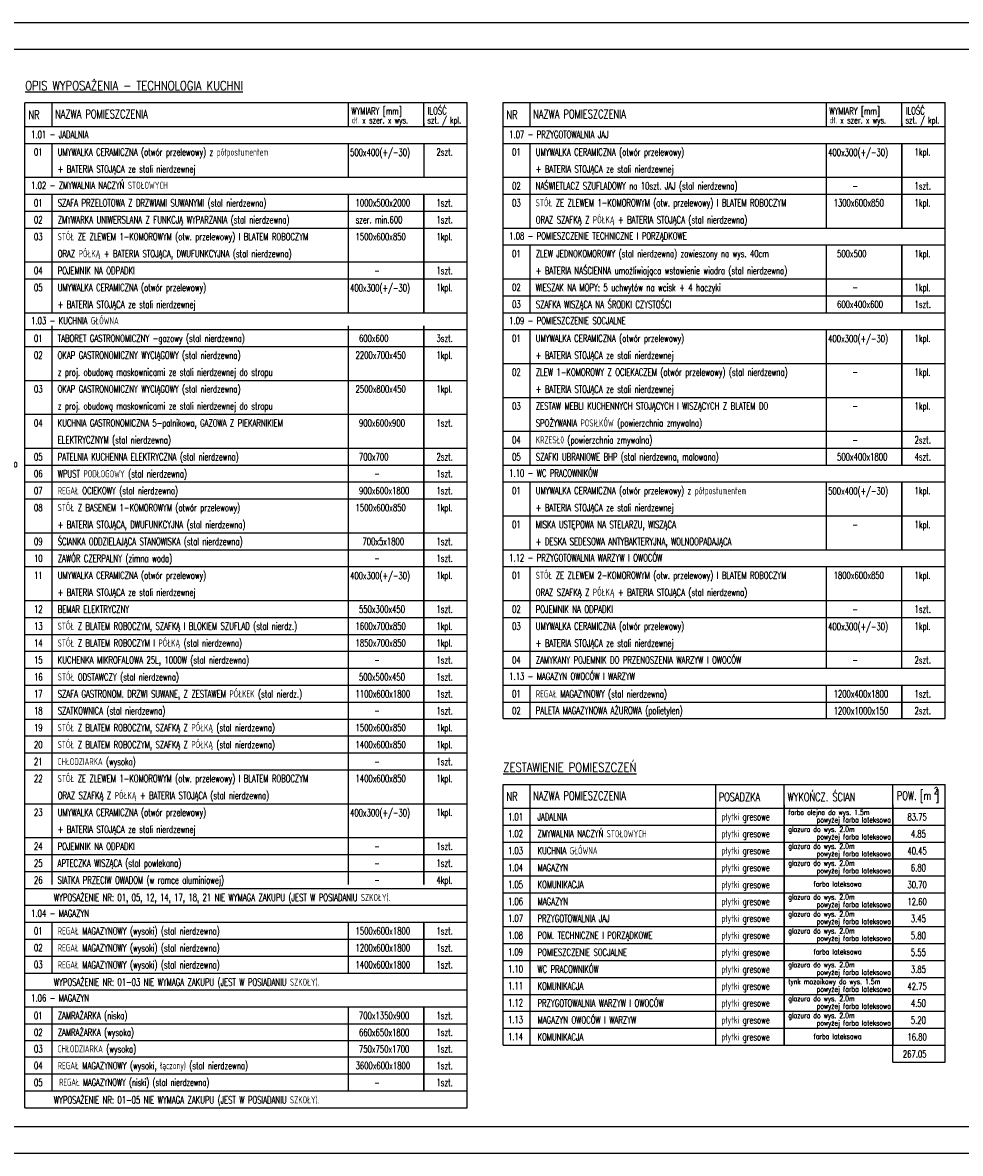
# Model space of a CAD drawing. Header units: millimetres. Extents: x 31969 to 285678, y -69766 to -1123.
# Tile 94 of 176: x 143957 to 146420, y -12023 to -9053. Entities that reach past the tile are written whole.
import ezdxf

# ---------------------------------------------------------------- set-up
doc = ezdxf.new("R2010")
doc.units = ezdxf.units.MM
doc.linetypes.add('ACAD_ISO02W100', pattern=[15, 12, -3])
for name, color, linetype in [('a-opis 1', 3, 'Continuous'), ('a-opis 2', 1, 'Continuous'), ('a-opis 3', 15, 'Continuous'), ('a-opis technologii 2', 12, 'Continuous'), ('a-ramka', 7, 'Continuous')]:
    doc.layers.add(name, color=color, linetype=linetype)
doc.styles.add('IREK', font='simplex.shx', dxfattribs={"width": 0.8})
doc.styles.add('RS01507', font='romans.shx', dxfattribs={"width": 0.7, "height": 0.15})

msp = doc.modelspace()

# ---------------------------------------------------------------- linework, layer by layer
at = {"layer": 'a-opis 2'}
for p, q in [((145218.52, -9459.22), (146379.72, -9459.22)), ((145218.52, -9503.69), (146379.72, -9503.69)), ((143962.91, -9548.16), (145124.11, -9548.16)), ((143962.91, -9592.63), (145124.11, -9592.63)), ((143962.91, -9592.63), (145124.11, -9592.63)), ((143962.91, -9681.58), (145124.11, -9681.58)), ((143962.91, -9726.05), (145124.11, -9726.05)), ((145218.52, -9726.05), (146379.72, -9726.05)), ((145218.52, -9770.52), (146379.72, -9770.52)), ((145218.52, -9814.99), (146379.72, -9814.99)), ((143962.91, -9903.94), (145124.11, -9903.94)), ((145218.52, -9948.41), (146379.72, -9948.41)), ((143962.91, -9992.88), (145124.11, -9992.88)), ((145218.52, -10037.35), (146379.72, -10037.35)), ((143962.91, -10081.83), (145124.11, -10081.83)), ((145218.52, -10126.3), (146379.72, -10126.3)), ((143962.91, -10170.77), (145124.11, -10170.77)), ((145218.52, -10170.77), (146379.72, -10170.77)), ((143962.91, -10215.24), (145124.11, -10215.24)), ((143962.91, -10259.71), (145124.11, -10259.71)), ((143962.91, -10304.19), (145124.11, -10304.19)), ((145218.52, -10348.66), (146379.72, -10348.66)), ((143962.91, -10393.13), (145124.11, -10393.13)), ((143962.91, -10437.6), (145124.11, -10437.6)), ((143962.91, -10482.07), (145124.11, -10482.07)), ((143962.91, -10571.02), (145124.11, -10571.02)), ((145218.52, -10571.02), (146379.72, -10571.02)), ((143962.91, -10615.49), (145124.11, -10615.49)), ((145218.52, -10615.49), (146379.72, -10615.49)), ((143962.91, -10659.96), (145124.11, -10659.96)), ((143962.91, -10704.43), (145124.11, -10704.43)), ((145218.52, -10704.43), (146379.72, -10704.43)), ((143962.91, -10748.91), (145124.11, -10748.91)), ((145218.52, -10748.91), (146379.72, -10748.91)), ((143962.91, -10793.38), (145124.11, -10793.38)), ((143962.91, -10837.85), (145124.11, -10837.85)), ((145218.52, -10837.85), (146379.72, -10837.85)), ((143962.91, -10882.32), (145124.11, -10882.32)), ((143962.91, -10926.8), (145124.11, -10926.8)), ((143962.91, -10971.27), (145124.11, -10971.27)), ((143962.91, -11015.74), (145124.11, -11015.74)), ((143962.91, -11104.68), (145124.11, -11104.68)), ((145218.52, -11160.8), (146379.72, -11160.8)), ((143962.91, -11193.63), (145124.11, -11193.63)), ((145218.52, -11205.28), (146379.72, -11205.28)), ((143962.91, -11238.1), (145124.11, -11238.1)), ((145218.52, -11249.75), (146379.72, -11249.75)), ((145218.52, -11249.75), (146379.72, -11249.75)), ((143962.91, -11282.57), (145124.11, -11282.57)), ((145218.52, -11294.22), (146379.72, -11294.22)), ((145218.52, -11294.22), (146379.72, -11294.22)), ((145218.52, -11294.22), (146379.72, -11294.22)), ((143962.91, -11327.04), (145124.11, -11327.04)), ((145218.52, -11338.69), (146379.72, -11338.69)), ((145218.52, -11383.16), (146379.72, -11383.16)), ((145218.52, -11427.64), (146379.72, -11427.64)), ((143962.91, -11460.46), (145124.11, -11460.46)), ((145218.52, -11472.11), (146379.72, -11472.11)), ((145218.52, -11472.11), (146379.72, -11472.11)), ((143962.91, -11504.93), (145124.11, -11504.93)), ((145218.52, -11516.58), (146379.72, -11516.58)), ((145218.52, -11516.58), (146379.72, -11516.58)), ((145218.52, -11516.58), (146379.72, -11516.58)), ((143962.91, -11549.41), (145124.11, -11549.41)), ((145218.52, -11561.05), (146379.72, -11561.05)), ((145218.52, -11605.53), (146379.72, -11605.53)), ((145218.52, -11650), (146379.72, -11650)), ((143962.91, -11682.82), (145124.11, -11682.82)), ((145218.52, -11694.47), (146379.72, -11694.47)), ((143962.91, -11726.27), (145124.11, -11726.27)), ((143962.91, -11769.71), (145124.11, -11769.71)), ((143962.91, -11814.18), (145124.11, -11814.18))]:
    msp.add_line(p, q, dxfattribs=at)
at = {"layer": 'a-opis 3', "ltscale": 40}
for p, q in [((143962.91, -9263.37), (145124.11, -9263.37)), ((143962.91, -11903.32), (143962.91, -9263.56)), ((144033.31, -9263.37), (144033.31, -9316.82)), ((144811.47, -9263.37), (144811.47, -9316.82)), ((145010.39, -9263.37), (145124.11, -9263.37)), ((145010.39, -9325.8), (145010.39, -9263.37)), ((145010.39, -9325.8), (145010.39, -9263.37)), ((145010.39, -9325.8), (145010.39, -9263.37)), ((145010.39, -9325.8), (145010.39, -9263.37)), ((145010.39, -9325.8), (145010.39, -9263.37)), ((145010.39, -9325.8), (145010.39, -9263.37)), ((145124.11, -11903.13), (145124.11, -9263.37)), ((145218.52, -9263.37), (146379.72, -9263.37)), ((145218.52, -10881.3), (145218.52, -9263.37)), ((145288.92, -9263.37), (145288.92, -9316.82)), ((146067.08, -9263.37), (146067.08, -9316.82)), ((146266, -9263.37), (146379.72, -9263.37)), ((146266, -9325.8), (146266, -9263.37)), ((146266, -9325.8), (146266, -9263.37)), ((146266, -9325.8), (146266, -9263.37)), ((146266, -9325.8), (146266, -9263.37)), ((146266, -9325.8), (146266, -9263.37)), ((146266, -9325.8), (146266, -9263.37)), ((146379.72, -10881.3), (146379.72, -9263.37)), ((143962.91, -9325.8), (145124.11, -9325.8)), ((143962.91, -9325.8), (145124.11, -9325.8)), ((144033.31, -9316.82), (144033.31, -9325.8)), ((144811.47, -9316.82), (144811.47, -9325.8)), ((145010.39, -9316.82), (145010.39, -9325.8)), ((145010.39, -9316.82), (145010.39, -9325.8)), ((145010.39, -9316.82), (145010.39, -9325.8)), ((145010.39, -9316.82), (145010.39, -9325.8)), ((145218.52, -9325.8), (146379.72, -9325.8)), ((145218.52, -9325.8), (146379.72, -9325.8)), ((145288.92, -9316.82), (145288.92, -9325.8)), ((146067.08, -9316.82), (146067.08, -9325.8)), ((146266, -9316.82), (146266, -9325.8)), ((146266, -9316.82), (146266, -9325.8)), ((146266, -9316.82), (146266, -9325.8)), ((146266, -9316.82), (146266, -9325.8)), ((143962.91, -9370.27), (145124.11, -9370.27)), ((144033.31, -9370.27), (144033.31, -9458.19)), ((144033.31, -9370.27), (144033.31, -9458.19)), ((144811.47, -9370.27), (144811.47, -9458.19)), ((144811.47, -9370.27), (144811.47, -9458.19)), ((145010.39, -9370.27), (145010.39, -9458.19)), ((145010.39, -9370.27), (145010.39, -9458.19)), ((145218.52, -9370.27), (146379.72, -9370.27)), ((145288.92, -9370.27), (145288.92, -9592.63)), ((146067.08, -9370.27), (146067.08, -9592.63)), ((146266, -9370.27), (146266, -9592.63)), ((146266, -9592.63), (146266, -9370.27)), ((146266, -9370.27), (146266, -9592.63)), ((146266, -9592.63), (146266, -9370.27)), ((146266, -9592.63), (146266, -9370.27)), ((146266, -9370.27), (146266, -9592.63)), ((146266, -9592.63), (146266, -9370.27)), ((146266, -9370.27), (146266, -9592.63)), ((146266, -9592.63), (146266, -9370.27)), ((146266, -9592.63), (146266, -9370.27)), ((143962.91, -9459.22), (145124.11, -9459.22)), ((143962.91, -9503.69), (145124.11, -9503.69)), ((144033.31, -9503.69), (144033.31, -9814.99)), ((144811.47, -9503.69), (144811.47, -9814.99)), ((145010.39, -9503.69), (145010.39, -9814.99)), ((145010.39, -9503.69), (145010.39, -9814.99)), ((145010.39, -9503.69), (145010.39, -9814.99)), ((145010.39, -9503.69), (145010.39, -9814.99)), ((145010.39, -9814.99), (145010.39, -9503.69)), ((145010.39, -9814.99), (145010.39, -9503.69)), ((145010.39, -9814.99), (145010.39, -9503.69)), ((145010.39, -9814.99), (145010.39, -9503.69)), ((145010.39, -9814.99), (145010.39, -9503.69)), ((145010.39, -9814.99), (145010.39, -9503.69)), ((145218.52, -9592.63), (146379.72, -9592.63)), ((145218.52, -9637.1), (146379.72, -9637.1)), ((145288.92, -9637.1), (145288.92, -9814.99)), ((146067.08, -9637.1), (146067.08, -9814.99)), ((146266, -9637.1), (146266, -9814.99)), ((146266, -9637.1), (146266, -9814.99)), ((146266, -9637.1), (146266, -9814.99)), ((146266, -9637.1), (146266, -9814.99)), ((146266, -9814.99), (146266, -9637.1)), ((146266, -9814.99), (146266, -9637.1)), ((146266, -9814.99), (146266, -9637.1)), ((146266, -9814.99), (146266, -9637.1)), ((146266, -9814.99), (146266, -9637.1)), ((146266, -9814.99), (146266, -9637.1)), ((143962.91, -9814.99), (145124.11, -9814.99)), ((145218.52, -9814.99), (146379.72, -9814.99)), ((143962.91, -9859.46), (145124.11, -9859.46)), ((144033.31, -9849.71), (144033.31, -11317.29)), ((144811.47, -9849.71), (144811.47, -11317.29)), ((145010.39, -9849.71), (145010.39, -11317.29)), ((145010.39, -9849.71), (145010.39, -11317.29)), ((145010.39, -9849.71), (145010.39, -11317.29)), ((145010.39, -9849.71), (145010.39, -11317.29)), ((145010.39, -11317.29), (145010.39, -9849.71)), ((145010.39, -11317.29), (145010.39, -9849.71)), ((145010.39, -11317.29), (145010.39, -9849.71)), ((145010.39, -11317.29), (145010.39, -9849.71)), ((145010.39, -11317.29), (145010.39, -9849.71)), ((145010.39, -11317.29), (145010.39, -9849.71)), ((145218.52, -9859.46), (146379.72, -9859.46)), ((145288.92, -9859.46), (145288.92, -10215.24)), ((146067.08, -9859.46), (146067.08, -10215.24)), ((146266, -9859.46), (146266, -10215.24)), ((146266, -9859.46), (146266, -10215.24)), ((146266, -9859.46), (146266, -10215.24)), ((146266, -9859.46), (146266, -10215.24)), ((146266, -10215.24), (146266, -9859.46)), ((146266, -10215.24), (146266, -9859.46)), ((146266, -10215.24), (146266, -9859.46)), ((146266, -10215.24), (146266, -9859.46)), ((146266, -10215.24), (146266, -9859.46)), ((146266, -10215.24), (146266, -9859.46)), ((145218.52, -10215.24), (146379.72, -10215.24)), ((145218.52, -10259.71), (146379.72, -10259.71)), ((145288.92, -10259.71), (145288.92, -10437.6)), ((146067.08, -10259.71), (146067.08, -10437.6)), ((146266, -10437.6), (146266, -10259.71)), ((146266, -10437.6), (146266, -10259.71)), ((146266, -10437.6), (146266, -10259.71)), ((146266, -10437.6), (146266, -10259.71)), ((146266, -10437.6), (146266, -10259.71)), ((146266, -10437.6), (146266, -10259.71)), ((146266, -10259.71), (146266, -10437.6)), ((146266, -10259.71), (146266, -10437.6)), ((146266, -10259.71), (146266, -10437.6)), ((146266, -10259.71), (146266, -10437.6)), ((145218.52, -10437.6), (146379.72, -10437.6)), ((145218.52, -10482.07), (146379.72, -10482.07)), ((145288.92, -10482.07), (145288.92, -10748.91)), ((146067.08, -10482.07), (146067.08, -10748.91)), ((146266, -10748.91), (146266, -10482.07)), ((146067.08, -10660.99), (146067.08, -10748.91)), ((145218.52, -10793.38), (146379.72, -10793.38)), ((145288.92, -10793.38), (145288.92, -10881.3)), ((145288.92, -10793.38), (145288.92, -10881.3)), ((146067.08, -10793.38), (146067.08, -10881.3)), ((146067.08, -10793.38), (146067.08, -10881.3)), ((146266, -10793.38), (146266, -10881.3)), ((146266, -10881.3), (146266, -10793.38)), ((146266, -10793.38), (146266, -10881.3)), ((146266, -10881.3), (146266, -10793.38)), ((146266, -10881.3), (146266, -10793.38)), ((146266, -10793.38), (146266, -10881.3)), ((146266, -10881.3), (146266, -10793.38)), ((146266, -10793.38), (146266, -10881.3)), ((146266, -10881.3), (146266, -10793.38)), ((146266, -10881.3), (146266, -10793.38)), ((146266, -10793.38), (146266, -10881.3)), ((146266, -10881.3), (146266, -10793.38)), ((146266, -10793.38), (146266, -10881.3)), ((146266, -10881.3), (146266, -10793.38)), ((146266, -10881.3), (146266, -10793.38)), ((146266, -10793.38), (146266, -10881.3)), ((146266, -10881.3), (146266, -10793.38)), ((146266, -10793.38), (146266, -10881.3)), ((146266, -10881.3), (146266, -10793.38)), ((146266, -10881.3), (146266, -10793.38)), ((145218.52, -10881.3), (146379.72, -10881.3)), ((145218.52, -11053.9), (146379.72, -11053.9)), ((145218.52, -11738.94), (145218.52, -11053.9)), ((145288.92, -11053.9), (145288.92, -11107.35)), ((145776.34, -11053.9), (145776.34, -11107.35)), ((145957.15, -11738.94), (145957.15, -11053.9)), ((145957.15, -11738.94), (145957.15, -11053.9)), ((145957.15, -11738.94), (145957.15, -11053.9)), ((146242.42, -11053.9), (146379.72, -11053.9)), ((146242.42, -11738.94), (146242.42, -11053.9)), ((146242.42, -11738.94), (146242.42, -11053.9)), ((146242.42, -11783.41), (146242.42, -11053.9)), ((146379.72, -11783.41), (146379.72, -11053.9)), ((145288.92, -11107.35), (145288.92, -11738.94)), ((145776.34, -11107.35), (145776.34, -11738.94)), ((145957.15, -11107.35), (145957.15, -11738.94)), ((145957.15, -11107.35), (145957.15, -11738.94)), ((146242.42, -11107.35), (146242.42, -11738.94)), ((146242.42, -11107.35), (146242.42, -11738.94)), ((145218.52, -11116.33), (146379.72, -11116.33)), ((145218.52, -11116.33), (146379.72, -11116.33)), ((143962.91, -11371.52), (145124.11, -11371.52)), ((143962.91, -11415.99), (145124.11, -11415.99)), ((144033.31, -11415.99), (144033.31, -11549.41)), ((144811.47, -11415.99), (144811.47, -11549.41)), ((145010.39, -11415.99), (145010.39, -11549.41)), ((145010.39, -11415.99), (145010.39, -11549.41)), ((145010.39, -11415.99), (145010.39, -11549.41)), ((145010.39, -11415.99), (145010.39, -11549.41)), ((145010.39, -11549.41), (145010.39, -11415.99)), ((145010.39, -11549.41), (145010.39, -11415.99)), ((145010.39, -11549.41), (145010.39, -11415.99)), ((145010.39, -11549.41), (145010.39, -11415.99)), ((145010.39, -11549.41), (145010.39, -11415.99)), ((145010.39, -11549.41), (145010.39, -11415.99)), ((143962.91, -11593.88), (145124.11, -11593.88)), ((143962.91, -11638.35), (145124.11, -11638.35)), ((144033.31, -11638.35), (144033.31, -11858.65)), ((144811.47, -11638.35), (144811.47, -11858.65)), ((144811.47, -11638.35), (144811.47, -11858.65)), ((145010.39, -11858.65), (145010.39, -11638.35)), ((145010.39, -11858.65), (145010.39, -11638.35)), ((145010.39, -11858.65), (145010.39, -11638.35)), ((145010.39, -11858.65), (145010.39, -11638.35)), ((145010.39, -11858.65), (145010.39, -11638.35)), ((145010.39, -11858.65), (145010.39, -11638.35)), ((145010.39, -11638.35), (145010.39, -11858.65)), ((145010.39, -11858.65), (145010.39, -11638.35)), ((145010.39, -11638.35), (145010.39, -11858.65)), ((145010.39, -11858.65), (145010.39, -11638.35)), ((145010.39, -11858.65), (145010.39, -11638.35)), ((145010.39, -11638.35), (145010.39, -11858.65)), ((145010.39, -11858.65), (145010.39, -11638.35)), ((145010.39, -11638.35), (145010.39, -11858.65)), ((145010.39, -11858.65), (145010.39, -11638.35)), ((145010.39, -11858.65), (145010.39, -11638.35)), ((145010.39, -11638.35), (145010.39, -11858.65)), ((145010.39, -11638.35), (145010.39, -11858.65)), ((145010.39, -11638.35), (145010.39, -11858.65)), ((145010.39, -11638.35), (145010.39, -11858.65)), ((145218.52, -11738.94), (146379.72, -11738.94)), ((146242.42, -11783.41), (146379.72, -11783.41)), ((143962.91, -11858.65), (145124.11, -11858.65)), ((143962.91, -11903.13), (145124.11, -11903.13))]:
    msp.add_line(p, q, dxfattribs=at)
at = {"layer": 'a-ramka', "ltscale": 0.5}
for points in [[(147493.33, -12023.13), (139893.33, -12023.13), (139893.33, -9053.13), (147493.33, -9053.13)], [(140143.33, -9123.13), (147423.33, -9123.13), (147423.33, -11953.13), (140143.33, -11953.13)]]:
    msp.add_lwpolyline(points, close=True, dxfattribs=at)

# ---------------------------------------------------------------- texts
at = {"layer": 'a-opis 1', "ltscale": 40, "style": 'RS01507', "width": 0.7}
for s, height, p in [('NR', 22.576, (143971.93, -9306.44)), ('NAZWA POMIESZCZENIA', 22.5756, (144041.96, -9304.56)), ('WYMIARY [mm]', 18.813, (144820.13, -9294.7)), ('ILOŚĆ', 18.813, (145020.83, -9294.07)), ('NR', 22.576, (145227.55, -9306.44)), ('NAZWA POMIESZCZENIA', 22.5756, (145297.57, -9304.56)), ('WYMIARY [mm]', 18.813, (146075.74, -9294.7)), ('ILOŚĆ', 18.813, (146276.44, -9294.07)), ('dł. x szer. x wys.', 17.1027, (144820.95, -9317.91)), ('szt. / kpl.', 17.1027, (145019.86, -9317.91)), ('dł. x szer. x wys.', 17.1027, (146076.56, -9317.91)), ('szt. / kpl.', 17.1027, (146275.48, -9317.91)), ('UMYWALKA CERAMICZNA (otwór przelewowy) z półpostumentem', 18.9125, (144048.93, -9402.6)), ('  500x400(+/-30)', 18.813, (144798.8, -9403.47)), ('2szt.', 18.813, (145043.78, -9402.43)), ('UMYWALKA CERAMICZNA (otwór przelewowy) ', 18.9125, (145304.54, -9402.6)), ('  400x300(+/-30)', 18.813, (146054.41, -9403.47)), ('1kpl.', 18.813, (146299.39, -9402.43)), ('+ BATERIA STOJĄCA ze stali nierdzewnej', 18.9125, (144048.93, -9447.07)), ('+ BATERIA STOJĄCA ze stali nierdzewnej', 18.9125, (145304.54, -9447.07)), ('NAŚWIETLACZ SZUFLADOWY na 10szt. JAJ (stal nierdzewna)', 18.813, (145304.43, -9491.37)), ('1szt.', 18.813, (146299.39, -9491.37)), ('     -', 18.813, (146086.87, -9491.37)), ('SZAFA PRZELOTOWA Z DRZWIAMI SUWANYMI (stal nierdzewna)', 18.9125, (144048.93, -9536.02)), ('1000x500x2000', 18.813, (144831.26, -9535.85)), ('1szt.', 18.813, (145043.78, -9535.85)), ('STÓŁ ZE ZLEWEM 1-KOMOROWYM (otw. przelewowy) I BLATEM ROBOCZYM ', 18.813, (145304.43, -9535.85)), ('1300x600x850', 18.813, (146086.87, -9535.85)), ('1kpl.', 18.813, (146299.39, -9535.85)), ('ZMYWARKA UNIWERSLANA Z FUNKCJĄ WYPARZANIA (stal nierdzewna) ', 18.9125, (144048.93, -9580.49)), ('szer. min.600', 18.813, (144831.26, -9580.32)), ('1szt.', 18.813, (145043.78, -9580.32)), ('ORAZ SZAFKĄ Z PÓŁKĄ + BATERIA STOJĄCA (stal nierdzewna)', 18.9125, (145304.54, -9580.49)), ('STÓŁ ZE ZLEWEM 1-KOMOROWYM (otw. przelewowy) I BLATEM ROBOCZYM ', 18.813, (144048.82, -9624.79)), ('1500x600x850', 18.813, (144831.26, -9624.79)), ('1kpl.', 18.813, (145043.78, -9624.79)), ('ORAZ PÓŁKĄ + BATERIA STOJĄCA, DWUFUNKCYJNA (stal nierdzewna)', 18.9125, (144048.93, -9669.43)), ('ZLEW JEDNOKOMOROWY (stal nierdzewna) zawieszony na wys. 40cm', 18.813, (145304.43, -9669.26)), (' 500x500', 18.813, (146086.87, -9669.26)), ('1kpl.', 18.813, (146299.39, -9669.26)), ('POJEMNIK NA ODPADKI', 18.9125, (144048.93, -9713.91)), ('     -', 18.813, (144831.26, -9713.73)), ('1szt.', 18.813, (145043.78, -9713.73)), ('+ BATERIA NAŚCIENNA umożliwiająca wstawienie wiadra (stal nierdzewna)', 18.9125, (145304.54, -9713.91)), ('UMYWALKA CERAMICZNA (otwór przelewowy) ', 18.9125, (144048.93, -9758.38)), ('  400x300(+/-30)', 18.813, (144798.8, -9759.25)), ('1kpl.', 18.813, (145043.78, -9758.21)), ('WIESZAK NA MOPY: 5 uchwytów na wcisk + 4 haczyki', 18.9125, (145304.54, -9758.38)), ('1kpl.', 18.813, (146299.39, -9758.21)), ('     -', 18.813, (146086.87, -9758.21)), ('+ BATERIA STOJĄCA ze stali nierdzewnej', 18.9125, (144048.93, -9802.85)), ('SZAFKA WISZĄCA NA ŚRODKI CZYSTOŚCI ', 18.9125, (145304.54, -9802.85)), (' 600x400x600', 18.813, (146086.87, -9802.68)), ('1szt.', 18.813, (146299.39, -9802.68)), ('TABORET GASTRONOMICZNY -gazowy (stal nierdzewna)', 18.9125, (144048.93, -9891.79)), (' 600x600', 18.813, (144831.26, -9891.62)), ('3szt.', 18.813, (145043.78, -9891.62)), ('UMYWALKA CERAMICZNA (otwór przelewowy) ', 18.9125, (145304.54, -9891.79)), ('  400x300(+/-30)', 18.813, (146054.41, -9892.66)), ('1kpl.', 18.813, (146299.39, -9891.62)), ('OKAP GASTRONOMICZNY WYCIĄGOWY (stal nierdzewna)', 18.813, (144048.82, -9936.1)), ('2200x700x450', 18.813, (144831.26, -9936.1)), ('1kpl.', 18.813, (145043.78, -9936.1)), ('+ BATERIA STOJĄCA ze stali nierdzewnej', 18.9125, (145304.54, -9936.27)), ('z proj. obudową maskownicami ze stali nierdzewnej do stropu', 18.9125, (144048.93, -9980.74)), ('ZLEW 1-KOMOROWY Z OCIEKACZEM (otwór przelewowy) (stal nierdzewna) ', 18.9125, (145304.54, -9980.74)), ('     -', 18.813, (146086.87, -9980.57)), ('1kpl.', 18.813, (146299.39, -9980.57)), ('OKAP GASTRONOMICZNY WYCIĄGOWY (stal nierdzewna)', 18.813, (144048.82, -10025.04)), ('2500x800x450', 18.813, (144831.26, -10025.04)), ('1kpl.', 18.813, (145043.78, -10025.04)), ('+ BATERIA STOJĄCA ze stali nierdzewnej', 18.9125, (145304.54, -10025.21)), ('z proj. obudową maskownicami ze stali nierdzewnej do stropu', 18.9125, (144048.93, -10069.68)), ('ZESTAW MEBLI KUCHENNYCH STOJĄCYCH I WISZĄCYCH Z BLATEM DO  ', 18.9125, (145304.54, -10069.68)), ('     -', 18.813, (146086.87, -10069.51)), ('1kpl.', 18.813, (146299.39, -10069.51)), ('KUCHNIA GASTRONOMICZNA 5-palnikowa, GAZOWA Z PIEKARNIKIEM', 18.813, (144048.82, -10113.98)), (' 900x600x900', 18.813, (144831.26, -10113.98)), ('1szt.', 18.813, (145043.78, -10113.98)), ('SPOŻYWANIA POSIŁKÓW (powierzchnia zmywalna)', 18.9125, (145304.54, -10114.15)), ('ELEKTRYCZNYM (stal nierdzewna)', 18.9125, (144048.93, -10158.63)), ('KRZESŁ0 (powierzchnia zmywalna)', 18.9125, (145304.54, -10158.63)), ('     -', 18.813, (146086.87, -10158.46)), ('2szt.', 18.813, (146299.39, -10158.46)), ('PATELNIA KUCHENNA ELEKTRYCZNA (stal nierdzewna)', 18.9125, (144048.93, -10203.1)), (' 700x700', 18.813, (144831.26, -10202.93)), ('2szt.', 18.813, (145043.78, -10202.93)), ('SZAFKI UBRANIOWE BHP (stal nierdzewna, malowana)', 18.9125, (145304.54, -10203.1)), (' 500x400x1800', 18.813, (146086.87, -10202.93)), ('4szt.', 18.813, (146299.39, -10202.93)), ('WPUST PODŁOGOWY (stal nierdzewna)', 18.9125, (144048.93, -10247.57)), ('     -', 18.813, (144831.26, -10247.4)), ('1szt.', 18.813, (145043.78, -10247.4)), ('REGAŁ OCIEKOWY (stal nierdzewna)', 18.9125, (144048.93, -10292.04)), (' 900x600x1800', 18.813, (144831.26, -10291.87)), ('1szt.', 18.813, (145043.78, -10291.87)), ('UMYWALKA CERAMICZNA (otwór przelewowy) z półpostumentem', 18.9125, (145304.54, -10292.04)), ('  500x400(+/-30)', 18.813, (146054.41, -10292.91)), ('1kpl.', 18.813, (146299.39, -10291.87)), ('STÓŁ Z BASENEM 1-KOMOROWYM (otwór przelewowy) ', 18.813, (144048.82, -10336.34)), ('1500x600x850', 18.813, (144831.26, -10336.34)), ('1kpl.', 18.813, (145043.78, -10336.34)), ('+ BATERIA STOJĄCA ze stali nierdzewnej', 18.9125, (145304.54, -10336.51)), ('+ BATERIA STOJĄCA, DWUFUNKCYJNA (stal nierdzewna)', 18.9125, (144048.93, -10380.99)), ('MISKA USTĘPOWA NA STELARZU, WISZĄCA', 18.9125, (145304.54, -10380.99)), ('1kpl.', 18.813, (146299.39, -10380.82)), ('     -', 18.813, (146086.87, -10380.82)), ('ŚCIANKA ODDZIELAJĄCA STANOWISKA (stal nierdzewna)', 18.9125, (144048.93, -10425.46)), ('  700x5x1800', 18.813, (144831.26, -10425.29)), ('1szt.', 18.813, (145043.78, -10425.29)), ('+ DESKA SEDESOWA ANTYBAKTERYJNA, WOLNOOPADAJĄCA', 18.9125, (145304.54, -10425.46)), ('ZAWÓR CZERPALNY (zimna woda)', 18.9125, (144048.93, -10469.93)), ('1szt.', 18.813, (145043.78, -10469.76)), ('     -', 18.813, (144831.26, -10469.76)), ('UMYWALKA CERAMICZNA (otwór przelewowy) ', 18.9125, (144048.93, -10514.4)), ('  400x300(+/-30)', 18.813, (144798.8, -10515.27)), ('1kpl.', 18.813, (145043.78, -10514.23)), ('STÓŁ ZE ZLEWEM 2-KOMOROWYM (otw. przelewowy) I BLATEM ROBOCZYM ', 18.813, (145304.43, -10514.23)), ('1800x600x850', 18.813, (146086.87, -10514.23)), ('1kpl.', 18.813, (146299.39, -10514.23)), ('+ BATERIA STOJĄCA ze stali nierdzewnej', 18.9125, (144048.93, -10558.88)), ('ORAZ SZAFKĄ Z PÓŁKĄ + BATERIA STOJĄCA (stal nierdzewna)', 18.9125, (145304.54, -10558.88)), ('BEMAR ELEKTRYCZNY', 18.9125, (144048.93, -10603.35)), (' 550x300x450', 18.813, (144831.26, -10603.18)), ('1szt.', 18.813, (145043.78, -10603.18)), ('POJEMNIK NA ODPADKI', 18.9125, (145304.54, -10603.35)), ('     -', 18.813, (146086.87, -10603.18)), ('1szt.', 18.813, (146299.39, -10603.18)), ('STÓŁ Z BLATEM ROBOCZYM, SZAFKĄ I BLOKIEM SZUFLAD (stal nierdz.) ', 18.813, (144048.82, -10647.65)), ('1600x700x850', 18.813, (144831.26, -10647.65)), ('1kpl.', 18.813, (145043.78, -10647.65)), ('UMYWALKA CERAMICZNA (otwór przelewowy) ', 18.9125, (145304.54, -10647.82)), ('  400x300(+/-30)', 18.813, (146054.41, -10648.69)), ('1kpl.', 18.813, (146299.39, -10647.65)), ('STÓŁ Z BLATEM ROBOCZYM I PÓŁKĄ (stal nierdzewna) ', 18.813, (144048.82, -10692.12)), ('1850x700x850', 18.813, (144831.26, -10692.12)), ('1kpl.', 18.813, (145043.78, -10692.12)), ('+ BATERIA STOJĄCA ze stali nierdzewnej', 18.9125, (145304.54, -10692.29)), ('KUCHENKA MIKROFALOWA 25L, 1000W (stal nierdzewna)', 18.9125, (144048.93, -10736.76)), ('1szt.', 18.813, (145043.78, -10736.59)), ('ZAMYKANY POJEMNIK DO PRZENOSZENIA WARZYW I OWOCÓW', 18.9125, (145304.54, -10736.76)), ('2szt.', 18.813, (146299.39, -10736.59)), ('     -', 18.813, (144831.26, -10736.59)), ('     -', 18.813, (146086.87, -10736.59)), ('STÓŁ ODSTAWCZY (stal nierdzewna)', 18.9125, (144048.93, -10781.24)), (' 500x500x450', 18.813, (144831.26, -10781.07)), ('1szt.', 18.813, (145043.78, -10781.07)), ('SZAFA GASTRONOM. DRZWI SUWANE, Z ZESTAWEM PÓŁKEK (stal nierdz.)', 18.9125, (144048.93, -10825.71)), ('1100x600x1800', 18.813, (144831.26, -10825.54)), ('1szt.', 18.813, (145043.78, -10825.54)), ('REGAŁ MAGAZYNOWY (stal nierdzewna)', 18.9125, (145304.54, -10825.71)), ('1200x400x1800', 18.813, (146086.87, -10825.54)), ('1szt.', 18.813, (146299.39, -10825.54)), ('SZATKOWNICA (stal nierdzewna)', 18.9125, (144048.93, -10870.18)), ('     -', 18.813, (144831.26, -10870.01)), ('1szt.', 18.813, (145043.78, -10870.01)), ('PALETA MAGAZYNOWA AŻUROWA (polietylen)', 18.9125, (145304.54, -10869.15)), ('1200x1000x150', 18.813, (146086.87, -10870.01)), ('2szt.', 18.813, (146299.39, -10869.5)), ('STÓŁ Z BLATEM ROBOCZYM, SZAFKĄ Z PÓŁKĄ (stal nierdzewna) ', 18.813, (144048.82, -10914.48)), ('1500x600x850', 18.813, (144831.26, -10914.48)), ('1kpl.', 18.813, (145043.78, -10914.48)), ('STÓŁ Z BLATEM ROBOCZYM, SZAFKĄ Z PÓŁKĄ (stal nierdzewna) ', 18.813, (144048.82, -10958.95)), ('1400x600x850', 18.813, (144831.26, -10958.95)), ('1kpl.', 18.813, (145043.78, -10958.95)), ('CHŁODZIARKA (wysoka) ', 18.813, (144048.82, -11003.43)), ('1szt.', 18.813, (145043.78, -11003.43)), ('     -', 18.813, (144831.26, -11003.43)), ('STÓŁ ZE ZLEWEM 1-KOMOROWYM (otw. przelewowy) I BLATEM ROBOCZYM ', 18.813, (144048.82, -11047.9)), ('1400x600x850', 18.813, (144831.26, -11047.9)), ('1kpl.', 18.813, (145043.78, -11047.9)), ('ORAZ SZAFKĄ Z PÓŁKĄ + BATERIA STOJĄCA (stal nierdzewna)', 18.9125, (144048.93, -11092.54)), ('NR', 22.576, (145227.55, -11096.97)), ('NAZWA POMIESZCZENIA', 22.5756, (145297.57, -11095.1)), ('POSADZKA', 22.576, (145785, -11098.36)), ('WYKOŃCZ. ŚCIAN', 22.5756, (145965.8, -11098.36)), ('POW.', 22.576, (146252.86, -11094.96)), ('[m ]', 22.576, (146313.65, -11094.55)), ('2', 18.81, (146350.38, -11079.62)), ('UMYWALKA CERAMICZNA (otwór przelewowy) ', 18.9125, (144048.93, -11137.01)), ('  400x300(+/-30)', 18.813, (144798.8, -11137.88)), ('1kpl.', 18.813, (145043.78, -11136.84)), ('1.01', 18.813, (145231.65, -11148.49)), ('JADALNIA', 18.813, (145309.1, -11148.49)), ('płytki gresowe', 18.813, (145792.31, -11148.49)), ('farba olejna do wys. 1.5m', 13.7996, (145967.81, -11134.15)), ('powyżej farba lateksowa', 13.7996, (146042.1, -11153.96)), ('83.75', 18.813, (146280.75, -11148.92)), ('+ BATERIA STOJĄCA ze stali nierdzewnej', 18.9125, (144048.93, -11181.48)), ('glazura do wys. 2.0m', 13.7996, (145967.81, -11178.62)), ('1.02', 18.813, (145231.65, -11192.96)), ('ZMYWALNIA NACZYŃ STOŁOWYCH', 18.813, (145309.12, -11192.96)), ('płytki gresowe', 18.813, (145792.31, -11192.96)), ('powyżej farba lateksowa', 13.7996, (146042.1, -11198.44)), (' 4.85', 18.813, (146280.75, -11193.39)), ('POJEMNIK NA ODPADKI', 18.9125, (144048.93, -11225.96)), ('     -', 18.813, (144831.26, -11225.79)), ('1szt.', 18.813, (145043.78, -11225.79)), ('1.03', 18.813, (145231.65, -11237.43)), ('KUCHNIA GŁÓWNA', 18.813, (145309.1, -11237.43)), ('płytki gresowe', 18.813, (145792.31, -11237.43)), ('glazura do wys. 2.0m', 13.7996, (145967.81, -11223.1)), ('powyżej farba lateksowa', 13.7996, (146042.1, -11242.91)), ('40.45', 18.813, (146280.75, -11237.87)), ('APTECZKA WISZĄCA (stal powlekana)', 18.813, (144048.82, -11270.26)), ('1szt.', 18.813, (145043.78, -11270.26)), ('glazura do wys. 2.0m', 13.7996, (145967.81, -11267.57)), ('     -', 18.813, (144831.26, -11270.26)), ('1.04', 18.813, (145231.65, -11281.91)), ('MAGAZYN', 18.913, (145309.21, -11282.08)), ('płytki gresowe', 18.813, (145792.31, -11281.91)), ('powyżej farba lateksowa', 13.7996, (146042.1, -11287.38)), (' 6.80', 18.813, (146280.75, -11282.34)), ('SIATKA PRZECIW OWADOM (w ramce aluminiowej)', 18.813, (144048.82, -11314.73)), ('     -', 18.813, (144831.26, -11314.73)), ('4kpl.', 18.813, (145043.78, -11314.73)), ('1.05', 18.813, (145231.65, -11326.38)), ('KOMUNIKACJA', 18.9125, (145309.21, -11326.55)), ('płytki gresowe', 18.813, (145792.31, -11326.38)), ('farba lateksowa', 13.7996, (146033.96, -11322.51)), ('30.70', 18.813, (146280.75, -11326.81)), ('WYPOSAŻENIE NR: 01, 05, 12, 14, 17, 18, 21 NIE WYMAGA ZAKUPU (JEST W POSIADANIU SZKOŁY).', 18.813, (144038.86, -11360.32)), ('glazura do wys. 2.0m', 13.7996, (145967.81, -11356.51)), ('1.06', 18.813, (145231.65, -11370.85)), ('MAGAZYN', 18.913, (145309.21, -11371.02)), ('płytki gresowe', 18.813, (145792.31, -11370.85)), ('powyżej farba lateksowa', 13.7996, (146042.1, -11376.32)), ('12.60', 18.813, (146280.75, -11371.28)), ('1.07', 18.813, (145231.65, -11415.32)), ('PRZYGOTOWALNIA JAJ', 18.9125, (145309.21, -11415.49)), ('płytki gresowe', 18.813, (145792.31, -11415.32)), ('glazura do wys. 2.0m', 13.7996, (145967.81, -11400.98)), ('powyżej farba lateksowa', 13.7996, (146042.1, -11420.8)), (' 3.45', 18.813, (146280.75, -11415.75)), ('REGAŁ MAGAZYNOWY (wysoki) (stal nierdzewna)', 18.9125, (144048.93, -11448.32)), ('1500x600x1800', 18.813, (144831.26, -11448.15)), ('1szt.', 18.813, (145043.78, -11448.15)), ('glazura do wys. 2.0m', 13.7996, (145967.81, -11445.46)), ('1.08', 18.813, (145231.65, -11459.8)), ('POM. TECHNICZNE I PORZĄDKOWE', 18.9125, (145309.21, -11459.97)), ('płytki gresowe', 18.813, (145792.31, -11459.8)), ('powyżej farba lateksowa', 13.7996, (146042.1, -11465.27)), (' 5.80', 18.813, (146280.75, -11460.23)), ('REGAŁ MAGAZYNOWY (wysoki) (stal nierdzewna)', 18.9125, (144048.93, -11492.79)), ('1200x600x1800', 18.813, (144831.26, -11492.62)), ('1szt.', 18.813, (145043.78, -11492.62)), ('1.09', 18.813, (145231.65, -11503.64)), ('POMIESZCZENIE SOCJALNE', 18.9125, (145309.21, -11504.44)), ('płytki gresowe', 18.813, (145792.31, -11504.27)), ('farba lateksowa', 13.7996, (146033.96, -11500.39)), (' 5.55', 18.813, (146280.75, -11504.7)), ('REGAŁ MAGAZYNOWY (wysoki) (stal nierdzewna)', 18.9125, (144048.93, -11537.26)), ('1400x600x1800', 18.813, (144831.26, -11537.09)), ('1szt.', 18.813, (145043.78, -11537.09)), ('glazura do wys. 2.0m', 13.7996, (145967.81, -11534.4)), ('1.10', 18.813, (145231.65, -11548.11)), ('WC PRACOWNIKÓW', 18.813, (145309.12, -11548.74)), ('płytki gresowe', 18.813, (145792.31, -11548.74)), ('powyżej farba lateksowa', 13.7996, (146042.1, -11554.21)), (' 3.85', 18.813, (146280.75, -11549.17)), ('WYPOSAŻENIE NR: 01-03 NIE WYMAGA ZAKUPU (JEST W POSIADANIU SZKOŁY).', 18.813, (144038.86, -11582.68)), ('1.11', 18.813, (145231.65, -11592.58)), ('KOMUNIKACJA', 18.813, (145309.12, -11593.21)), ('płytki gresowe', 18.813, (145792.31, -11593.21)), ('tynk mozaikowy do wys. 1.5m', 13.7996, (145967.81, -11578.87)), ('powyżej farba lateksowa', 13.7996, (146042.1, -11598.68)), ('42.75', 18.813, (146280.75, -11593.64)), ('glazura do wys. 2.0m', 13.7996, (145967.81, -11623.34)), ('1.12', 18.813, (145231.65, -11637.06)), ('PRZYGOTOWALNIA WARZYW I OWOCÓW ', 18.9125, (145309.21, -11637.85)), ('płytki gresowe', 18.813, (145792.31, -11637.68)), ('powyżej farba lateksowa', 13.7996, (146042.1, -11643.16)), (' 4.50', 18.813, (146280.75, -11638.11)), ('ZAMRAŻARKA (niska)', 18.9125, (144048.93, -11670.68)), (' 700x1350x900', 18.813, (144831.26, -11670.51)), ('1szt.', 18.813, (145043.78, -11670.51)), ('1.13', 18.813, (145231.65, -11681.53)), ('MAGAZYN OWOCÓW I WARZYW', 18.9125, (145309.21, -11682.33)), ('płytki gresowe', 18.813, (145792.31, -11682.16)), ('glazura do wys. 2.0m', 13.7996, (145967.81, -11667.82)), ('powyżej farba lateksowa', 13.7996, (146042.1, -11687.63)), (' 5.20', 18.813, (146280.75, -11682.59)), ('ZAMRAŻARKA (wysoka)', 18.9125, (144048.93, -11714.64)), (' 660x650x1800', 18.813, (144831.26, -11714.98)), ('1szt.', 18.813, (145043.78, -11714.47)), ('1.14', 18.813, (145231.65, -11726)), ('KOMUNIKACJA', 18.813, (145309.12, -11726.63)), ('płytki gresowe', 18.813, (145792.31, -11726.63)), ('farba lateksowa', 13.7996, (146033.96, -11722.75)), ('16.80', 18.813, (146280.75, -11727.06)), ('CHŁODZIARKA (wysoka)', 18.9125, (144048.93, -11758.08)), (' 750x750x1700', 18.813, (144831.26, -11758.42)), ('1szt.', 18.813, (145043.78, -11757.91)), ('REGAŁ MAGAZYNOWY (wysoki, łączony) (stal nierdzewna)', 18.9125, (144048.93, -11802.04)), ('3600x600x1800', 18.813, (144831.26, -11801.87)), ('1szt.', 18.813, (145043.78, -11801.87)), ('REGAŁ MAGAZYNOWY (niski) (stal nierdzewna)', 18.2489, (144052.91, -11845.38)), ('     -', 18.813, (144831.26, -11846.34)), ('1szt.', 18.813, (145043.78, -11846.34)), ('WYPOSAŻENIE NR: 01-05 NIE WYMAGA ZAKUPU (JEST W POSIADANIU SZKOŁY).', 18.813, (144038.86, -11891.93))]:
    msp.add_text(s, height=height, dxfattribs=at).set_placement(p)
at = {"layer": 'a-opis 1', "ltscale": 40, "insert": (143980, -10252.1), "char_height": 18.9125, "width": 190.1936, "attachment_point": 9, "style": 'RS01507'}
msp.add_mtext('\\pxqc;Montaż systemowego zadaszenia', dxfattribs=at)
at = {"layer": 'a-opis 2', "style": 'RS01507', "width": 0.7}
msp.add_text('267.05', height=18.813, dxfattribs=at).set_placement((146268.7, -11771.53))
at = {"layer": 'a-opis 2', "linetype": 'ACAD_ISO02W100', "ltscale": 0.5, "char_height": 24.007, "attachment_point": 1, "style": 'IREK'}
for s, insert, width in [('{\\LOPIS WYPOSAŻENIA - TECHNOLOGIA KUCHNI}', (143963.39, -9206.52), 712.1065), ('{\\LZESTAWIENIE POMIESZCZEŃ}', (145219, -10997.06), 463.1317)]:
    msp.add_mtext(s, dxfattribs=dict(at, insert=insert, width=width))
at = {"layer": 'a-opis technologii 2', "ltscale": 40, "style": 'RS01507', "width": 0.7}
for s, p in [('1.01 - JADALNIA', (143979.33, -9356.37)), ('1.07 - PRZYGOTOWALNIA JAJ', (145234.94, -9356.37)), ('01', (143986.66, -9402.43)), ('01', (145242.27, -9402.43)), ('1.02 - ZMYWALNIA NACZYŃ STOŁOWYCH', (143979.33, -9489.79)), ('02', (145242.27, -9491.37)), ('01', (143986.66, -9535.85)), ('03', (145242.27, -9535.85)), ('02', (143986.66, -9580.32)), ('03', (143986.66, -9624.79)), ('1.08 - POMIESZCZENIE TECHNICZNE I PORZĄDKOWE', (145234.94, -9623.21)), ('01', (145242.27, -9669.26)), ('04', (143986.66, -9713.73)), ('05', (143986.66, -9758.21)), ('02', (145242.27, -9757.69)), ('03', (145242.27, -9802.17)), ('1.03 - KUCHNIA GŁÓWNA', (143979.33, -9845.57)), ('1.09 - POMIESZCZENIE SOCJALNE', (145234.94, -9845.57)), ('01', (143986.66, -9891.62)), ('01', (145242.27, -9891.62)), ('02', (143986.66, -9936.1)), ('02', (145242.27, -9980.57)), ('03', (143986.66, -10025.04)), ('03', (145242.27, -10069.51)), ('04', (143986.66, -10113.98)), ('04', (145242.27, -10158.46)), ('05', (143986.66, -10202.93)), ('05', (145242.27, -10202.93)), ('06', (143986.66, -10247.4)), ('1.10 - WC PRACOWNIKÓW', (145234.94, -10245.82)), ('07', (143986.66, -10291.87)), ('01', (145242.27, -10291.87)), ('08', (143986.66, -10336.34)), ('01', (145242.27, -10380.82)), ('09', (143986.66, -10425.29)), ('10', (143986.66, -10469.76)), ('1.12 - PRZYGOTOWALNIA WARZYW I OWOCÓW', (145234.94, -10468.18)), ('11', (143986.66, -10514.23)), ('01', (145242.27, -10514.23)), ('12', (143986.66, -10603.18)), ('02', (145242.27, -10603.18)), ('13', (143986.66, -10647.65)), ('03', (145242.27, -10647.65)), ('14', (143986.66, -10692.12)), ('15', (143986.66, -10736.59)), ('04', (145242.27, -10736.59)), ('16', (143986.66, -10781.07)), ('1.13 - MAGAZYN OWOCÓW I WARZYW', (145234.94, -10779.48)), ('17', (143986.66, -10825.54)), ('01', (145242.27, -10825.54)), ('18', (143986.66, -10870.01)), ('02', (145242.27, -10869.5)), ('19', (143986.66, -10914.48)), ('20', (143986.66, -10958.95)), ('21', (143986.66, -11003.43)), ('22', (143986.66, -11047.9)), ('23', (143986.66, -11136.84)), ('24', (143986.66, -11225.79)), ('25', (143986.66, -11270.26)), ('26', (143986.66, -11314.73)), ('1.04 - MAGAZYN', (143979.33, -11402.09)), ('01', (143986.66, -11448.15)), ('02', (143986.66, -11492.11)), ('03', (143986.66, -11536.58)), ('1.06 - MAGAZYN ', (143979.33, -11624.45)), ('01', (143986.66, -11670.51)), ('02', (143986.66, -11714.47)), ('03', (143986.66, -11757.91)), ('04', (143986.66, -11801.87)), ('05', (143986.66, -11846.34))]:
    msp.add_text(s, height=18.813, dxfattribs=at).set_placement(p)

doc.saveas('drawing.dxf')
